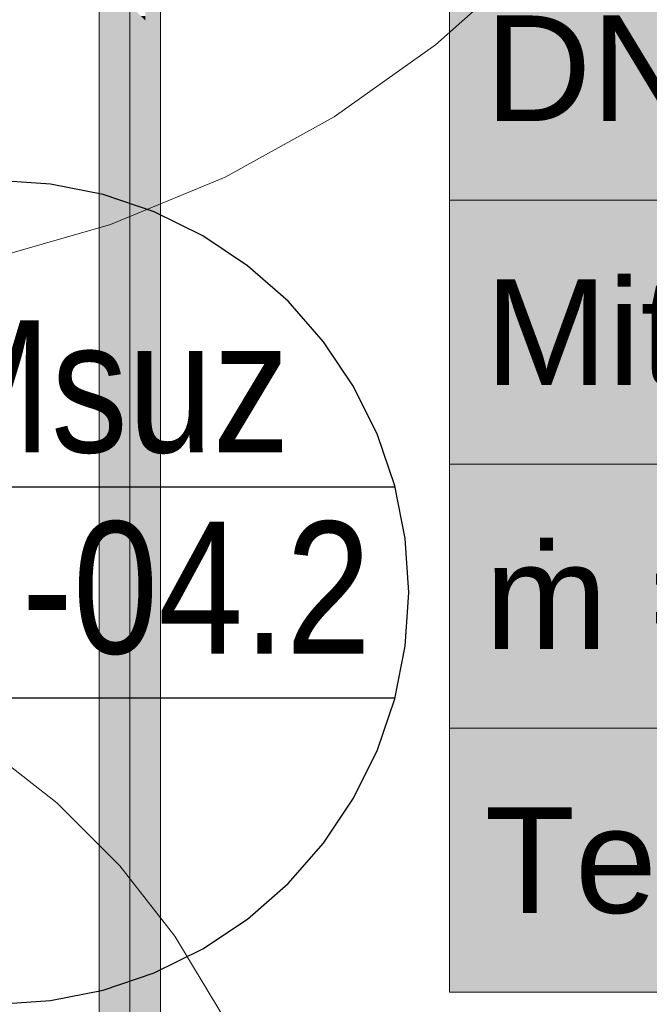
# Model space of a CAD drawing. Extents: x -223 to 557, y -138 to 606.
# Tile 113 of 142: x -17 to -5, y 111 to 130. Entities that reach past the tile are written whole.
import ezdxf

# ---------------------------------------------------------------- set-up
doc = ezdxf.new("R2010")
doc.units = 0
doc.layers.get('0').update_dxf_attribs({"lineweight": 35})
for name, color, linetype, lineweight in [('0-Shading', 7, 'Continuous', 35), ('5_EG-NEU', 7, 'Continuous', 25), ('5_EG-TÜRSTEMPEL', 7, 'Continuous', 25)]:
    doc.layers.add(name, color=color, linetype=linetype, lineweight=lineweight)
doc.layers.add('H_Ruecklauf_Beschriftung_OG', color=5, linetype='Continuous', lineweight=18, true_color=0x0000ff)
doc.layers.add('H_Vorlauf_OG', color=1, linetype='Continuous', lineweight=18, true_color=0xff0000)
doc.styles.get("Standard").update_dxf_attribs({"font": 'arial.ttf'})

# ---------------------------------------------------------------- blocks, each defined once
blk = doc.blocks.new('Shading-A07ALDT11N', base_point=(16.413, 8.964))
at = {"layer": '0-Shading', "color": 12, "true_color": 0xd90000}
for points in [[(-14.763, 129.615), (-14.975, 129.615), (-14.763, 132.799)], [(-14.975, 129.615), (-14.763, 132.799), (-14.975, 132.799)], [(-15.768, 128.823), (-15.555, 131.618), (-15.768, 131.618)], [(-15.555, 129.615), (-15.707, 129.615), (-15.555, 131.618)], [(-15.768, 128.823), (-15.555, 129.615), (-15.707, 129.615)], [(-15.555, 128.823), (-15.768, 128.823), (-15.555, 129.615)], [(-14.763, 128.823), (-14.763, 129.615), (-14.975, 129.615)], [(-14.763, 128.823), (-14.975, 128.823), (-14.975, 129.615)], [(-15.555, 114.737), (-15.768, 114.737), (-15.555, 128.823)], [(-15.768, 114.737), (-15.555, 128.823), (-15.768, 128.823)], [(-14.763, 127.213), (-14.975, 127.213), (-14.763, 128.823)], [(-14.975, 127.213), (-14.763, 128.823), (-14.975, 128.823)], [(-14.763, 125.168), (-14.763, 127.213), (-14.975, 127.213)], [(-14.763, 125.168), (-14.975, 125.168), (-14.975, 127.213)], [(-14.763, 112.692), (-14.975, 112.692), (-14.763, 125.168)], [(-14.975, 112.692), (-14.763, 125.168), (-14.975, 125.168)], [(-15.555, 112.692), (-15.768, 112.692), (-15.768, 114.737)], [(-15.555, 112.692), (-15.555, 114.737), (-15.768, 114.737)], [(-15.555, 107.635), (-15.768, 107.635), (-15.555, 112.692)], [(-15.768, 107.635), (-15.555, 112.692), (-15.768, 112.692)], [(-14.763, 111.512), (-14.975, 111.512), (-14.763, 112.692)], [(-14.975, 111.512), (-14.763, 112.692), (-14.975, 112.692)], [(-14.763, 106.938), (-14.975, 106.938), (-14.763, 111.512)], [(-14.975, 106.938), (-14.763, 111.512), (-14.975, 111.512)]]:
    blk.add_solid(points, dxfattribs=at)
at = {"layer": '0-Shading', "color": 14, "true_color": 0xa00000}
for points in [[(-14.685, 128.823), (-14.763, 128.823), (-14.685, 132.799)], [(-14.763, 128.823), (-14.685, 132.799), (-14.763, 132.799)], [(-15.768, 128.823), (-15.845, 128.823), (-15.768, 131.504)], [(-15.845, 128.823), (-15.768, 131.504), (-15.845, 131.504)], [(-15.845, 127.741), (-15.768, 128.823), (-15.845, 128.823)], [(-15.768, 127.741), (-15.845, 127.741), (-15.768, 128.823)], [(-14.685, 127.741), (-14.685, 128.823), (-14.763, 128.823)], [(-14.685, 127.741), (-14.763, 127.741), (-14.763, 128.823)], [(-15.768, 117.098), (-15.845, 117.098), (-15.768, 127.741)], [(-15.845, 117.098), (-15.768, 127.741), (-15.845, 127.741)], [(-14.685, 125.168), (-14.763, 125.168), (-14.685, 127.741)], [(-14.763, 125.168), (-14.685, 127.741), (-14.763, 127.741)], [(-14.685, 123.988), (-14.685, 125.168), (-14.763, 125.168)], [(-14.685, 123.988), (-14.763, 123.988), (-14.763, 125.168)], [(-14.685, 114.737), (-14.763, 114.737), (-14.685, 123.988)], [(-14.763, 114.737), (-14.685, 123.988), (-14.763, 123.988)], [(-15.768, 114.737), (-15.845, 114.737), (-15.845, 117.098)], [(-15.768, 114.737), (-15.768, 117.098), (-15.845, 117.098)], [(-15.768, 108.389), (-15.845, 108.389), (-15.768, 114.737)], [(-15.845, 108.389), (-15.768, 114.737), (-15.845, 114.737)], [(-14.763, 112.692), (-14.685, 112.692), (-14.685, 114.737)], [(-14.763, 112.692), (-14.685, 114.737), (-14.763, 114.737)], [(-14.763, 105.656), (-14.685, 105.656), (-14.763, 112.692)], [(-14.685, 105.656), (-14.763, 112.692), (-14.685, 112.692)]]:
    blk.add_solid(points, dxfattribs=at)
at = {"layer": '0-Shading', "color": 1, "true_color": 0xfa0000}
for points in [[(-15.555, 129.615), (-15.307, 129.864), (-15.555, 129.864)], [(-15.271, 129.615), (-15.555, 129.615), (-15.307, 129.864)], [(-15.265, 129.574), (-15.265, 129.864), (-15.307, 129.864)], [(-14.975, 129.615), (-15.265, 129.615), (-15.265, 129.905)], [(-14.975, 129.615), (-14.975, 129.701), (-15.061, 129.701)], [(-15.265, 129.574), (-15.271, 129.615), (-15.555, 129.615)], [(-15.265, 129.574), (-15.555, 129.574), (-15.555, 129.615)], [(-15.265, 112.692), (-15.555, 112.692), (-15.265, 129.574)], [(-15.555, 112.692), (-15.265, 129.574), (-15.555, 129.574)], [(-14.975, 129.574), (-15.265, 129.574), (-14.975, 129.615)], [(-15.265, 129.574), (-14.975, 129.615), (-15.265, 129.615)], [(-14.975, 127.213), (-14.975, 129.574), (-15.265, 129.574)], [(-15.265, 127.213), (-14.975, 127.213), (-15.265, 129.574)], [(-15.265, 111.512), (-14.975, 111.512), (-15.265, 127.213)], [(-14.975, 111.512), (-15.265, 127.213), (-14.975, 127.213)], [(-15.265, 111.512), (-15.555, 111.512), (-15.555, 112.692)], [(-15.265, 111.512), (-15.265, 112.692), (-15.555, 112.692)], [(-15.265, 106.975), (-15.555, 106.975), (-15.265, 111.512)], [(-15.555, 106.975), (-15.265, 111.512), (-15.555, 111.512)], [(-14.975, 106.586), (-15.265, 106.586), (-14.975, 111.512)], [(-15.265, 106.586), (-14.975, 111.512), (-15.265, 111.512)]]:
    blk.add_solid(points, dxfattribs=at)
blk = doc.blocks.new('Referenz-A07ALDUO1N', base_point=(-167.675, -99.33))
at = {"layer": '5_EG-NEU', "color": 0, "lineweight": 13}
for p, q in [((-9.478, 129.15), (-7.722, 130.719)), ((-11.398, 127.787), (-9.478, 129.15)), ((-13.46, 126.648), (-11.398, 127.787)), ((-15.635, 125.747), (-13.46, 126.648)), ((-17.898, 125.095), (-15.635, 125.747)), ((-16.65, 114.793), (-17.979, 115.836)), ((-15.456, 113.598), (-16.65, 114.793)), ((-14.415, 112.267), (-15.456, 113.598)), ((-13.542, 110.821), (-14.415, 112.267))]:
    blk.add_line(p, q, dxfattribs=at)
at = {"layer": '5_EG-TÜRSTEMPEL', "color": 0, "lineweight": -2}
for p, q in [((-16.769, 126.514), (-17.787, 126.581)), ((-15.769, 126.315), (-16.769, 126.514)), ((-14.803, 125.987), (-15.769, 126.315)), ((-13.887, 125.536), (-14.803, 125.987)), ((-13.039, 124.969), (-13.887, 125.536)), ((-12.272, 124.296), (-13.039, 124.969)), ((-11.599, 123.529), (-12.272, 124.296)), ((-11.032, 122.681), (-11.599, 123.529)), ((-10.581, 121.766), (-11.032, 122.681)), ((-10.253, 120.8), (-10.581, 121.766)), ((-17.787, 120.781), (-10.248, 120.781)), ((-10.054, 119.799), (-10.253, 120.8)), ((-9.987, 118.781), (-10.054, 119.799)), ((-10.054, 117.763), (-9.987, 118.781)), ((-10.253, 116.762), (-10.054, 117.763)), ((-17.787, 116.781), (-10.248, 116.781)), ((-10.581, 115.796), (-10.253, 116.762)), ((-11.032, 114.881), (-10.581, 115.796)), ((-11.599, 114.033), (-11.032, 114.881)), ((-12.272, 113.266), (-11.599, 114.033)), ((-13.039, 112.593), (-12.272, 113.266)), ((-13.887, 112.026), (-13.039, 112.593)), ((-14.803, 111.575), (-13.887, 112.026)), ((-15.769, 111.247), (-14.803, 111.575)), ((-16.769, 111.048), (-15.769, 111.247)), ((-17.787, 110.981), (-16.769, 111.048))]:
    blk.add_line(p, q, dxfattribs=at)
at = {"layer": '5_EG-TÜRSTEMPEL', "color": 0, "lineweight": -2, "char_height": 2.5, "attachment_point": 1}
for s, insert in [('{\\W0.83;\\fArial;THMsuz}', (-23.033, 123.933)), ('{\\W0.83;\\fArial;T-EG-04.2}', (-24.232, 120.122))]:
    blk.add_mtext(s, dxfattribs=dict(at, insert=insert))
blk = doc.blocks.new('Bauteilbeschriftung-A07ALE1G1N', base_point=(-9.216, 111.209))
at = {"color": 0, "lineweight": -2}
for p, q in [((-9.216, 111.209), (-9.216, 131.209)), ((-9.216, 126.209), (29.433, 126.209)), ((-9.216, 121.209), (29.433, 121.209)), ((-9.216, 116.209), (29.433, 116.209)), ((29.433, 111.209), (-9.216, 111.209))]:
    blk.add_line(p, q, dxfattribs=at)
at = {"color": 7, "linetype": 'ByBlock', "lineweight": -2, "ltscale": 0.18, "true_color": 0xffffff}
for points in [[(-9.216, 111.209), (29.433, 111.209), (-9.216, 131.209)], [(29.433, 111.209), (-9.216, 131.209), (29.433, 131.209)]]:
    blk.add_solid(points, dxfattribs=at)
at = {"color": 0, "linetype": 'ByBlock', "lineweight": -2, "ltscale": 0.18, "char_height": 2, "attachment_point": 1}
for s, insert in [('{\\fArial;DN 15}', (-8.549, 129.709)), ('{\\fArial;Mitte Bauteil = 5 cm ab OKRD}', (-8.549, 124.709)), ('{\\fArial;ṁ = 215.15 kg/h}', (-8.549, 119.709)), ('{\\fArial;Temponox }', (-8.549, 114.709))]:
    blk.add_mtext(s, dxfattribs=dict(at, insert=insert))
blk = doc.blocks.new('Rohr - 1703-A07ALE401N', base_point=(-30.321, 102.566))
at = {"color": 0, "linetype": 'ByBlock', "lineweight": -2, "ltscale": 0.18}
blk.add_line((-15.265, 133.669), (-15.265, 105.386), dxfattribs=at)
blk = doc.blocks.new('Geometrie-A07ALE4S1N', base_point=(-44.203, 3.173))
at = {"layer": 'H_Vorlauf_OG'}
for p, q in [((-15.845, 132.799), (-15.845, 105.656)), ((-14.685, 105.656), (-14.685, 132.799))]:
    blk.add_line(p, q, dxfattribs=at)

msp = doc.modelspace()

# ---------------------------------------------------------------- block references
at = {"color": 251, "lineweight": 25, "ltscale": 0.25, "true_color": 0x585858}
msp.add_blockref('Referenz-A07ALDUO1N', (-167.675, -99.33), dxfattribs=at)
at = {"linetype": 'Continuous', "ltscale": 0.35}
msp.add_blockref('Geometrie-A07ALE4S1N', (-44.203, 3.173), dxfattribs=at)
msp.add_blockref('Shading-A07ALDT11N', (16.413, 8.964))
at = {"layer": 'H_Ruecklauf_Beschriftung_OG', "ltscale": 0.18}
msp.add_blockref('Bauteilbeschriftung-A07ALE1G1N', (-9.216, 111.209), dxfattribs=at)
at = {"layer": 'H_Vorlauf_OG', "ltscale": 0.18}
msp.add_blockref('Rohr - 1703-A07ALE401N', (-30.321, 102.566), dxfattribs=at)

doc.saveas('drawing.dxf')
